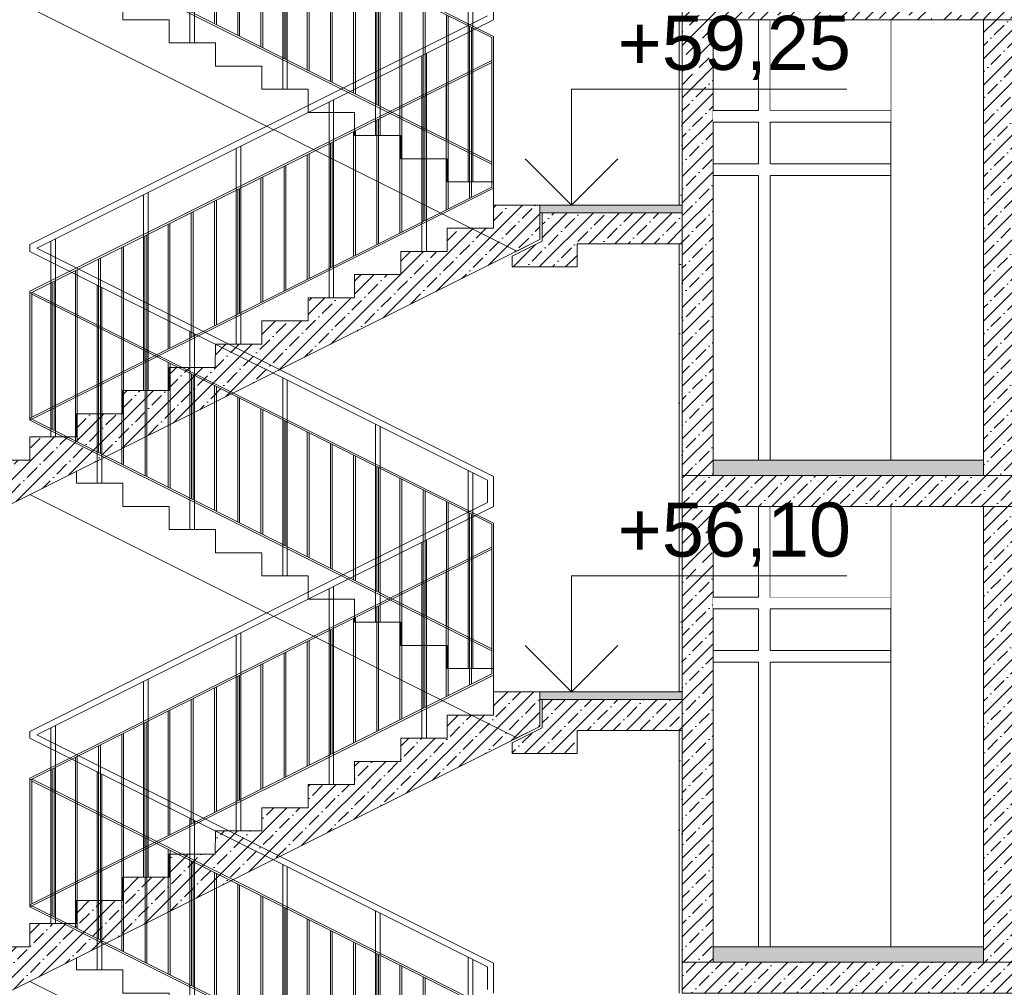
# Model space of a CAD drawing. Header units: millimetres. Extents: x -7244646 to -5701154, y 5723682 to 6071635.
# Tile 255 of 256: x -6390149 to -6383777, y 5793997 to 5800259. Entities that reach past the tile are written whole.
import ezdxf

# ---------------------------------------------------------------- set-up
doc = ezdxf.new("R2010")
doc.units = ezdxf.units.MM
doc.header["$MEASUREMENT"] = 0
doc.set_wipeout_variables(frame=1)
doc.linetypes.add('Wipeout_Contour', pattern=[1000, 0, -1000])
for name, color, linetype, lineweight in [('0_Ном._пера__1', 7, 'Continuous', 0), ('0_Ном._пера__120', 7, 'Continuous', 0), ('0_Ном._пера__18', 9, 'Continuous', 5), ('0_Ном._пера__21', 7, 'Continuous', 5), ('АР-вертикальная связь - Лестница.АР_Ном._пера__1', 7, 'Continuous', 0), ('АР-Чертеж-Размеры.АР_Ном._пера__1', 7, 'Continuous', 0)]:
    doc.layers.add(name, color=color, linetype=linetype, lineweight=lineweight)
doc.layers.add('АР-Чертеж-Размеры.АР', color=7, linetype='Continuous')
doc.styles.add('РЎР“Р•РќР•Р\xa0Р\x98Р\xa0_РЎРўР\x98Р›Р¬_2', font='arial.ttf')
doc.dimstyles.new('СГЕНЕРИР_СТИЛЬ__1', dxfattribs={"dimtxt": 500, "dimasz": 237.5, "dimexe": 0.18, "dimexo": 43263.067461, "dimgap": 0, "dimtad": 1, "dimlfac": 0.001, "dimzin": 0, "dimdsep": 46, "dimtxsty": 'РЎР“Р•РќР•Р\xa0Р\x98Р\xa0_РЎРўР\x98Р›Р¬_2', "dimblk": 'ARROWHEAD_6', "dimblk1": 'ARROWHEAD_6', "dimblk2": 'ARROWHEAD_6', "dimcen": 0.09, "dimclrd": 7, "dimclre": 7, "dimclrt": 7, "dimadec": 0, "dimazin": 0, "dimtfac": 1, "dimtdec": 4, "dimtmove": 2, "dimatfit": 3, "dimfxl": 1, "dimtolj": 1, "dimtzin": 0, "dimarcsym": 0})
pattern_1 = [(45, (-7387333.12, 5739809.18), (-84.852814, 84.852814), []), (45, (-7387375.54, 5739851.61), (-84.852814, 84.852814), [90, -30, 0, -30])]
pattern_2 = [(45, (-7387333.12, 5740159.18), (-111.369318, 111.369318), [0, -105, 0, -157.5]), (110, (-7386983.12, 5740159.18), (148.001588, 53.868173), [0, -77, 0, -133])]

# ---------------------------------------------------------------- blocks, each defined once
blk = doc.blocks.new('*D52', base_point=(-7387333.1, 5739809.2))
at = {"layer": 'АР-Чертеж-Размеры.АР_Ном._пера__1', "color": 7, "linetype": 'Continuous', "lineweight": 0, "transparency": 16777216}
for p, q in [((-6411439.3, 5858499.2), (-6411439.3, 5858686.7)), ((-6411314.3, 5858374.2), (-6411564.3, 5858624.2)), ((-6388218.7, 5858499.2), (-6411673.7, 5858499.2)), ((-6411439.3, 5738589.2), (-6411439.3, 5858499.2)), ((-6411564.3, 5738714.2), (-6411314.3, 5738464.2)), ((-6411204.9, 5738589.2), (-6411673.7, 5738589.2)), ((-6411439.3, 5738401.7), (-6411439.3, 5738589.2))]:
    blk.add_line(p, q, dxfattribs=at)
at = {"layer": 'АР-Чертеж-Размеры.АР_Ном._пера__1', "color": 7, "lineweight": 0, "transparency": 16777216, "insert": (-6411889.3, 5853972.3), "char_height": 500, "attachment_point": 7, "rotation": 90, "style": 'РЎР“Р•РќР•Р\xa0Р\x98Р\xa0_РЎРўР\x98Р›Р¬_2'}
blk.add_mtext('\\A1;{\\pql;\\fArial|b0|i0|c204|p0;\\W1.000000;119,91}', dxfattribs=at)
blk = doc.blocks.new('ARROWHEAD_6')
at = {"color": 0, "linetype": 'Continuous', "lineweight": 0}
for p, q in [((-0.5, -0.5), (0.5, 0.5)), ((0, 0), (-1, 0))]:
    blk.add_line(p, q, dxfattribs=at)
blk = doc.blocks.new('Линейный Размер_48_3', base_point=(-6386578.7, 5745359.2))
at = {"layer": 'АР-Чертеж-Размеры.АР_Ном._пера__1', "color": 7, "linetype": 'Continuous', "lineweight": 0}
for p, q in [((-6386578.7, 5799059.2), (-6386578.7, 5799809.2)), ((-6386578.7, 5799809.2), (-6384797.2, 5799809.2)), ((-6386578.7, 5799059.2), (-6386878.7, 5799359.2)), ((-6386278.7, 5799359.2), (-6386578.7, 5799059.2)), ((-6386578.7, 5799059.2), (-6386803.7, 5799059.2)), ((-6386578.7, 5799059.2), (-6386353.7, 5799059.2)), ((-6386578.7, 5795909.2), (-6386578.7, 5796659.2)), ((-6386578.7, 5796659.2), (-6384797.2, 5796659.2)), ((-6386578.7, 5795909.2), (-6386878.7, 5796209.2)), ((-6386278.7, 5796209.2), (-6386578.7, 5795909.2)), ((-6386578.7, 5795909.2), (-6386803.7, 5795909.2)), ((-6386578.7, 5795909.2), (-6386353.7, 5795909.2))]:
    blk.add_line(p, q, dxfattribs=at)
at = {"layer": 'АР-Чертеж-Размеры.АР_Ном._пера__1', "color": 7, "lineweight": 0, "char_height": 350, "attachment_point": 7, "style": 'РЎР“Р•РќР•Р\xa0Р\x98Р\xa0_РЎРўР\x98Р›Р¬_2'}
for s, insert in [('\\A1;{\\pql;\\fArial|b0|i0|c204|p0;\\W1.000000;+59,25}', (-6386278.7, 5799869.2)), ('\\A1;{\\pql;\\fArial|b0|i0|c204|p0;\\W1.000000;+56,10}', (-6386278.7, 5796719.2))]:
    blk.add_mtext(s, dxfattribs=dict(at, insert=insert))

msp = doc.modelspace()

# ---------------------------------------------------------------- hatches: boundary and pattern name
at = {"layer": '0_Ном._пера__1', "linetype": 'Continuous', "lineweight": 0}
h = msp.add_hatch(dxfattribs=at)
h.set_pattern_fill('ШТУКАТУРКА__ГИПС_01_0003', style=0, pattern_type=2)
h.set_pattern_definition(pattern_2)
h.paths.add_polyline_path([(-6385882.134, 5800259.18), (-6385882.134, 5799059.18), (-6385862.134, 5799059.18), (-6385862.134, 5800259.18)])
h = msp.add_hatch(dxfattribs=at)
h.set_pattern_fill('ЖЕЛЕЗОБЕТОН__PROJECT__0003', style=0, pattern_type=2)
h.set_pattern_definition(pattern_1)
h.paths.add_polyline_path([(-6383662.356, 5800259.18), (-6383912.356, 5800259.18), (-6383912.356, 5797309.18), (-6383662.356, 5797309.18)])
h = msp.add_hatch(dxfattribs=at)
h.set_pattern_fill('ШТУКАТУРКА__ГИПС_01_0003', style=0, pattern_type=2)
h.set_pattern_definition(pattern_2)
h.paths.add_polyline_path([(-6385882.134, 5798809.18), (-6385882.134, 5797324.179), (-6385862.134, 5797324.179), (-6385862.134, 5798809.18)])
h = msp.add_hatch(dxfattribs=at)
h.set_pattern_fill('ШТУКАТУРКА__ГИПС_01_0003', style=0, pattern_type=2)
h.set_pattern_definition(pattern_2)
h.paths.add_polyline_path([(-6385882.134, 5797109.18), (-6385882.134, 5795909.18), (-6385862.134, 5795909.18), (-6385862.134, 5797109.18)])
h = msp.add_hatch(dxfattribs=at)
h.set_pattern_fill('ЖЕЛЕЗОБЕТОН__PROJECT__0003', style=0, pattern_type=2)
h.set_pattern_definition(pattern_1)
h.paths.add_polyline_path([(-6383662.356, 5797109.18), (-6383912.356, 5797109.18), (-6383912.356, 5794159.18), (-6383662.356, 5794159.18)])
h = msp.add_hatch(dxfattribs=at)
h.set_pattern_fill('ШТУКАТУРКА__ГИПС_01_0003', style=0, pattern_type=2)
h.set_pattern_definition(pattern_2)
h.paths.add_polyline_path([(-6385882.134, 5795659.18), (-6385882.134, 5794174.179), (-6385862.134, 5794174.179), (-6385862.134, 5795659.18)])
h = msp.add_hatch(dxfattribs=at)
h.set_pattern_fill('ЖЕЛЕЗОБЕТОН__PROJECT__0003', style=0, pattern_type=2)
h.set_pattern_definition(pattern_1)
h.paths.add_polyline_path([(-6385862.134, 5794159.18), (-6385862.134, 5793959.18), (-6378784.171, 5793959.18), (-6378784.171, 5794159.18)])
at = {"layer": '0_Ном._пера__18', "linetype": 'Continuous', "lineweight": 5}
for points in [[(-6386782.137, 5799009.18), (-6385862.134, 5799009.18), (-6385862.134, 5799059.18), (-6386782.137, 5799059.18)], [(-6385662.134, 5797309.18), (-6383912.356, 5797309.18), (-6383912.356, 5797409.18), (-6385662.134, 5797409.18)], [(-6386782.137, 5795859.18), (-6385862.134, 5795859.18), (-6385862.134, 5795909.18), (-6386782.137, 5795909.18)], [(-6385662.134, 5794159.18), (-6383912.356, 5794159.18), (-6383912.356, 5794259.18), (-6385662.134, 5794259.18)]]:
    msp.add_hatch(color=9, dxfattribs=at).paths.add_polyline_path(points)
at = {"layer": 'АР-вертикальная связь - Лестница.АР_Ном._пера__1', "linetype": 'Continuous', "lineweight": 0}
h = msp.add_hatch(dxfattribs=at)
h.set_pattern_fill('ЖЕЛЕЗОБЕТОН__PROJECT__0003', style=0, pattern_type=2)
h.set_pattern_definition(pattern_1)
h.paths.add_polyline_path([(-6390382.137, 5797409.18), (-6390382.137, 5797202.343), (-6390215.366, 5797118.958), (-6390088.539, 5797182.372), (-6386782.137, 5798835.573), (-6386782.137, 5799059.18), (-6386807.137, 5799059.18), (-6387082.137, 5799059.18), (-6387082.137, 5798909.18), (-6387382.137, 5798909.18), (-6387382.137, 5798759.18), (-6387682.137, 5798759.18), (-6387682.137, 5798609.18), (-6387982.137, 5798609.18), (-6387982.137, 5798459.18), (-6388282.137, 5798459.18), (-6388282.137, 5798309.18), (-6388582.137, 5798309.18), (-6388582.137, 5798159.18), (-6388882.137, 5798159.18), (-6388882.858, 5798009.18), (-6389182.137, 5798009.18), (-6389182.137, 5797859.18), (-6389482.137, 5797859.18), (-6389482.137, 5797709.18), (-6389782.137, 5797709.18), (-6389782.137, 5797559.18), (-6390082.137, 5797559.18), (-6390082.137, 5797409.18)])
h = msp.add_hatch(dxfattribs=at)
h.set_pattern_fill('ЖЕЛЕЗОБЕТОН__PROJECT__0003', style=0, pattern_type=2)
h.set_pattern_definition(pattern_1)
h.paths.add_polyline_path([(-6386767.137, 5798826.302), (-6386962.137, 5798728.802), (-6386962.137, 5798659.18), (-6386542.137, 5798659.18), (-6386542.137, 5798809.18), (-6385862.134, 5798809.18), (-6385862.134, 5798849.179), (-6385862.134, 5799009.18), (-6386767.137, 5799009.18)])
h = msp.add_hatch(dxfattribs=at)
h.set_pattern_fill('ЖЕЛЕЗОБЕТОН__PROJECT__0003', style=0, pattern_type=2)
h.set_pattern_definition(pattern_1)
h.paths.add_polyline_path([(-6390382.137, 5794259.18), (-6390382.137, 5794052.343), (-6390215.366, 5793968.958), (-6390088.539, 5794032.372), (-6386782.137, 5795685.573), (-6386782.137, 5795909.18), (-6386807.137, 5795909.18), (-6387082.137, 5795909.18), (-6387082.137, 5795759.18), (-6387382.137, 5795759.18), (-6387382.137, 5795609.18), (-6387682.137, 5795609.18), (-6387682.137, 5795459.18), (-6387982.137, 5795459.18), (-6387982.137, 5795309.18), (-6388282.137, 5795309.18), (-6388282.137, 5795159.18), (-6388582.137, 5795159.18), (-6388582.137, 5795009.18), (-6388882.137, 5795009.18), (-6388882.858, 5794859.18), (-6389182.137, 5794859.18), (-6389182.137, 5794709.18), (-6389482.137, 5794709.18), (-6389482.137, 5794559.18), (-6389782.137, 5794559.18), (-6389782.137, 5794409.18), (-6390082.137, 5794409.18), (-6390082.137, 5794259.18)])
h = msp.add_hatch(dxfattribs=at)
h.set_pattern_fill('ЖЕЛЕЗОБЕТОН__PROJECT__0003', style=0, pattern_type=2)
h.set_pattern_definition(pattern_1)
h.paths.add_polyline_path([(-6386767.137, 5795676.302), (-6386962.137, 5795578.802), (-6386962.137, 5795509.18), (-6386542.137, 5795509.18), (-6386542.137, 5795659.18), (-6385862.134, 5795659.18), (-6385862.134, 5795699.179), (-6385862.134, 5795859.18), (-6386767.137, 5795859.18)])

# ---------------------------------------------------------------- linework, layer by layer
at = {"layer": '0_Ном._пера__1', "color": 7, "linetype": 'Continuous', "lineweight": 0}
for p, q in [((-6385882.134, 5800259.18), (-6385882.137, 5799059.18)), ((-6385862.134, 5800259.18), (-6385882.134, 5800259.18)), ((-6385662.134, 5800259.18), (-6385862.134, 5800259.18)), ((-6384512.353, 5797409.18), (-6384512.353, 5800259.18)), ((-6383912.356, 5800259.18), (-6383912.356, 5797424.179)), ((-6385291.529, 5799326.679), (-6384512.353, 5799326.679)), ((-6385291.529, 5799251.679), (-6384512.353, 5799251.679)), ((-6385882.137, 5798809.18), (-6385882.133, 5797109.18)), ((-6385882.134, 5797109.18), (-6385882.137, 5795909.18)), ((-6385862.134, 5797109.18), (-6385882.134, 5797109.18)), ((-6385662.134, 5797109.18), (-6385862.134, 5797109.18)), ((-6384512.353, 5794259.18), (-6384512.353, 5797109.18)), ((-6383912.356, 5797109.18), (-6383912.356, 5794274.18)), ((-6385291.529, 5796176.679), (-6384512.353, 5796176.679)), ((-6385291.529, 5796101.679), (-6384512.353, 5796101.679)), ((-6385882.137, 5795659.18), (-6385882.133, 5793959.18))]:
    msp.add_line(p, q, dxfattribs=at)
at = {"layer": '0_Ном._пера__1', "color": 7, "linetype": 'Continuous', "lineweight": 0, "flags": 128}
for points in [[(-6386782.137, 5799009.18), (-6385862.134, 5799009.18), (-6385862.134, 5799059.18), (-6386782.137, 5799059.18)], [(-6385662.134, 5797309.18), (-6383912.356, 5797309.18), (-6383912.356, 5797409.18), (-6385662.134, 5797409.18)], [(-6386782.137, 5795859.18), (-6385862.134, 5795859.18), (-6385862.134, 5795909.18), (-6386782.137, 5795909.18)], [(-6385662.134, 5794159.18), (-6383912.356, 5794159.18), (-6383912.356, 5794259.18), (-6385662.134, 5794259.18)]]:
    msp.add_lwpolyline(points, close=True, dxfattribs=at)
at = {"layer": '0_Ном._пера__120', "color": 7, "linetype": 'Continuous', "lineweight": 0}
for p, q in [((-6387093.986, 5800143.763), (-6390070.287, 5801631.914)), ((-6387082.137, 5800151.255), (-6390068.645, 5801644.509)), ((-6387093.986, 5799337.18), (-6390082.137, 5800831.255)), ((-6387093.986, 5799323.763), (-6390082.137, 5800817.838)), ((-6387082.137, 5800453.616), (-6387082.137, 5800258.819)), ((-6390082.137, 5798803.54), (-6387122.137, 5800283.54)), ((-6390037.34, 5798781.217), (-6387082.137, 5800258.819)), ((-6390082.137, 5798501.18), (-6387093.986, 5799995.255)), ((-6390082.137, 5798487.763), (-6387093.986, 5799981.838)), ((-6390082.137, 5797681.18), (-6387093.986, 5799175.255)), ((-6390082.137, 5797667.763), (-6387082.137, 5799167.763)), ((-6390082.137, 5798803.54), (-6390082.137, 5798758.894)), ((-6387122.137, 5797278.894), (-6390082.137, 5798758.894)), ((-6387082.137, 5797303.616), (-6390037.34, 5798781.217)), ((-6387082.137, 5797001.255), (-6390068.645, 5798494.509)), ((-6387093.986, 5796993.763), (-6390070.287, 5798481.914)), ((-6387093.986, 5796187.18), (-6390082.137, 5797681.255)), ((-6387093.986, 5796173.763), (-6390082.137, 5797667.838)), ((-6387122.137, 5797278.894), (-6387122.137, 5797133.54)), ((-6387082.137, 5797303.616), (-6387082.137, 5797108.819)), ((-6390082.137, 5795653.54), (-6387122.137, 5797133.54)), ((-6390037.34, 5795631.217), (-6387082.137, 5797108.819)), ((-6390082.137, 5795351.18), (-6387093.986, 5796845.255)), ((-6390082.137, 5795337.763), (-6387093.986, 5796831.838)), ((-6390082.137, 5794531.18), (-6387093.986, 5796025.255)), ((-6390082.137, 5794517.763), (-6387082.137, 5796017.763)), ((-6390082.137, 5795653.54), (-6390082.137, 5795608.894)), ((-6387082.137, 5794153.616), (-6390037.34, 5795631.217)), ((-6387122.137, 5794128.894), (-6390082.137, 5795608.894)), ((-6387093.986, 5793843.763), (-6390070.287, 5795331.914)), ((-6387082.137, 5793851.255), (-6390068.645, 5795344.509)), ((-6387093.986, 5793037.18), (-6390082.137, 5794531.255)), ((-6387093.986, 5793023.763), (-6390082.137, 5794517.839)), ((-6387082.137, 5794153.616), (-6387082.137, 5793958.819)), ((-6387122.137, 5794128.894), (-6387122.137, 5793983.54))]:
    msp.add_line(p, q, dxfattribs=at)
for points in [[(-6389046.986, 5801391.319), (-6389046.986, 5800109.18)], [(-6389016.986, 5801376.319), (-6389016.986, 5800109.18)], [(-6388887.836, 5800234.104), (-6388887.836, 5801040.688)], [(-6388875.986, 5800228.18), (-6388875.986, 5801034.763)], [(-6388446.988, 5801091.32), (-6388446.988, 5799809.18)], [(-6388416.988, 5801076.32), (-6388416.988, 5799809.18)], [(-6388737.836, 5800159.104), (-6388737.836, 5800965.688)], [(-6388725.986, 5800153.18), (-6388725.986, 5800959.763)], [(-6388587.836, 5800084.104), (-6388587.836, 5800890.688)], [(-6388575.986, 5800078.18), (-6388575.986, 5800884.763)], [(-6388437.986, 5800009.18), (-6388437.986, 5800815.76)], [(-6388426.137, 5800003.255), (-6388426.137, 5800809.838)], [(-6387846.984, 5800791.318), (-6387846.984, 5799509.18)], [(-6388287.836, 5799934.104), (-6388287.836, 5800740.688)], [(-6388275.986, 5799928.18), (-6388275.986, 5800734.763)], [(-6387816.984, 5800776.318), (-6387816.984, 5799509.18)], [(-6388137.836, 5799859.104), (-6388137.836, 5800665.688)], [(-6388125.986, 5799853.18), (-6388125.986, 5800659.763)], [(-6387987.836, 5799784.104), (-6387987.836, 5800590.688)], [(-6387975.986, 5799778.18), (-6387975.986, 5800584.763)], [(-6390082.137, 5800335.573), (-6386932.137, 5798760.573), (-6386782.137, 5798835.573), (-6386782.137, 5799059.18), (-6387082.137, 5799059.18), (-6387082.137, 5799209.18), (-6387382.137, 5799209.18), (-6387382.137, 5799359.18), (-6387682.137, 5799359.18), (-6387682.137, 5799509.18), (-6387982.137, 5799509.18), (-6387982.137, 5799659.18), (-6388282.137, 5799659.18), (-6388282.137, 5799809.18), (-6388582.137, 5799809.18), (-6388582.137, 5799959.18), (-6388882.137, 5799959.18), (-6388882.137, 5800109.18), (-6389182.137, 5800109.18), (-6389182.137, 5800259.18), (-6389482.137, 5800259.18), (-6389482.137, 5800409.18), (-6389782.137, 5800409.18), (-6389782.137, 5800485.573)], [(-6387837.986, 5799709.18), (-6387837.986, 5800515.76)], [(-6387826.137, 5799703.255), (-6387826.137, 5800509.838)], [(-6387246.986, 5800491.319), (-6387246.986, 5799209.18)], [(-6387216.986, 5800476.319), (-6387216.986, 5799209.18)], [(-6387687.836, 5799634.104), (-6387687.836, 5800440.688)], [(-6387675.986, 5799628.18), (-6387675.986, 5800434.763)], [(-6387537.836, 5799559.104), (-6387537.836, 5800365.688)], [(-6387525.986, 5799553.18), (-6387525.986, 5800359.763)], [(-6387387.836, 5799484.104), (-6387387.836, 5800290.688)], [(-6387375.986, 5799478.18), (-6387375.986, 5800284.763)], [(-6387237.986, 5799409.18), (-6387237.986, 5800215.76)], [(-6387226.137, 5799403.255), (-6387226.137, 5800209.838)], [(-6387093.986, 5799323.688), (-6387093.986, 5800143.763)], [(-6387082.137, 5799317.763), (-6387082.137, 5800151.255)], [(-6387547.137, 5800026.319), (-6387547.137, 5798759.18)], [(-6387517.137, 5800041.319), (-6387517.137, 5798759.18)], [(-6387093.986, 5799175.255), (-6387093.986, 5799984.838)], [(-6387082.137, 5799167.763), (-6387082.137, 5799990.763)], [(-6387237.986, 5799103.255), (-6387237.986, 5799909.838)], [(-6387226.137, 5799109.177), (-6387226.137, 5799915.763)], [(-6387387.986, 5799028.255), (-6387387.986, 5799834.838)], [(-6387376.137, 5799034.18), (-6387376.137, 5799840.763)], [(-6387537.986, 5798953.255), (-6387537.986, 5799759.838)], [(-6387526.137, 5798959.18), (-6387526.137, 5799765.76)], [(-6388147.137, 5799726.319), (-6388147.137, 5798459.18)], [(-6388117.137, 5799741.319), (-6388117.137, 5798459.18)], [(-6387688.137, 5798878.18), (-6387688.137, 5799684.763)], [(-6387676.287, 5798884.104), (-6387676.287, 5799690.688)], [(-6387838.137, 5798803.18), (-6387838.137, 5799609.763)], [(-6387826.287, 5798809.104), (-6387826.287, 5799615.688)], [(-6387988.137, 5798728.18), (-6387988.137, 5799534.763)], [(-6387976.287, 5798734.104), (-6387976.287, 5799540.688)], [(-6388717.135, 5799441.32), (-6388717.135, 5798159.18)], [(-6388137.986, 5798653.255), (-6388137.986, 5799459.838)], [(-6388126.137, 5798659.18), (-6388126.137, 5799465.76)], [(-6388747.135, 5799426.32), (-6388747.135, 5798159.18)], [(-6388288.137, 5798578.18), (-6388288.137, 5799384.763)], [(-6388276.287, 5798584.104), (-6388276.287, 5799390.688)], [(-6388426.287, 5798509.104), (-6388426.287, 5799315.688)], [(-6388438.137, 5798503.18), (-6388438.137, 5799309.763)], [(-6388588.137, 5798428.18), (-6388588.137, 5799234.763)], [(-6388576.287, 5798434.104), (-6388576.287, 5799240.688)], [(-6389347.139, 5799126.318), (-6389347.139, 5797859.18)], [(-6389317.139, 5799141.318), (-6389317.139, 5797859.18)], [(-6388737.986, 5798353.255), (-6388737.986, 5799159.838)], [(-6388726.137, 5798359.18), (-6388726.137, 5799165.76)], [(-6390382.137, 5797409.18), (-6390082.137, 5797409.18), (-6390082.137, 5797559.18), (-6389782.137, 5797559.18), (-6389782.137, 5797709.18), (-6389482.137, 5797709.18), (-6389482.137, 5797859.18), (-6389182.137, 5797859.18), (-6389182.137, 5798009.18), (-6388882.858, 5798009.18), (-6388882.137, 5798159.18), (-6388582.137, 5798159.18), (-6388582.137, 5798309.18), (-6388282.137, 5798309.18), (-6388282.137, 5798459.18), (-6387982.137, 5798459.18), (-6387982.137, 5798609.18), (-6387682.137, 5798609.18), (-6387682.137, 5798759.18), (-6387382.137, 5798759.18), (-6387382.137, 5798909.18), (-6387082.137, 5798909.18), (-6387082.137, 5799059.18), (-6386782.137, 5799059.18), (-6386782.137, 5798835.573), (-6390215.366, 5797118.958)], [(-6388888.137, 5798278.18), (-6388888.137, 5799084.763)], [(-6388876.287, 5798284.104), (-6388876.287, 5799090.688)], [(-6389038.137, 5798203.18), (-6389038.137, 5799009.763)], [(-6389026.287, 5798209.104), (-6389026.287, 5799015.688)], [(-6389188.137, 5798128.18), (-6389188.137, 5798934.763)], [(-6389176.287, 5798134.104), (-6389176.287, 5798940.688)], [(-6389947.137, 5798826.319), (-6389947.137, 5797559.18)], [(-6389917.137, 5798841.319), (-6389917.137, 5797559.18)], [(-6389337.986, 5798053.255), (-6389337.986, 5798859.838)], [(-6389326.137, 5798059.18), (-6389326.137, 5798865.76)], [(-6389488.137, 5797978.18), (-6389488.137, 5798784.763)], [(-6389476.287, 5797984.104), (-6389476.287, 5798790.688)], [(-6389638.137, 5797903.18), (-6389638.137, 5798709.763)], [(-6389626.287, 5797909.104), (-6389626.287, 5798715.688)], [(-6389788.137, 5797828.18), (-6389788.137, 5798634.763)], [(-6389776.287, 5797834.104), (-6389776.287, 5798640.688)], [(-6389937.986, 5797753.255), (-6389937.986, 5798559.838)], [(-6389926.137, 5797759.18), (-6389926.137, 5798565.76)], [(-6390082.137, 5797667.763), (-6390082.137, 5798501.18)], [(-6390070.287, 5797687.104), (-6390070.287, 5798493.688)], [(-6389646.986, 5798541.319), (-6389646.986, 5797259.18)], [(-6389616.986, 5798526.319), (-6389616.986, 5797259.18)], [(-6389937.986, 5797609.177), (-6389937.986, 5798415.763)], [(-6389926.137, 5797603.255), (-6389926.137, 5798409.838)], [(-6389787.986, 5797534.18), (-6389787.986, 5798340.763)], [(-6389776.137, 5797528.255), (-6389776.137, 5798334.838)], [(-6389637.986, 5797459.18), (-6389637.986, 5798265.76)], [(-6389626.137, 5797453.255), (-6389626.137, 5798259.838)], [(-6389046.986, 5798241.319), (-6389046.986, 5796959.18)], [(-6389487.836, 5797384.104), (-6389487.836, 5798190.688)], [(-6389475.986, 5797378.18), (-6389475.986, 5798184.763)], [(-6389016.986, 5798226.319), (-6389016.986, 5796959.18)], [(-6389337.836, 5797309.104), (-6389337.836, 5798115.688)], [(-6389325.986, 5797303.18), (-6389325.986, 5798109.763)], [(-6389187.836, 5797234.104), (-6389187.836, 5798040.688)], [(-6389175.986, 5797228.18), (-6389175.986, 5798034.763)], [(-6389037.986, 5797159.18), (-6389037.986, 5797965.76)], [(-6389026.137, 5797153.255), (-6389026.137, 5797959.838)], [(-6388446.988, 5797941.32), (-6388446.988, 5796659.18)], [(-6388416.988, 5797926.32), (-6388416.988, 5796659.18)], [(-6388887.836, 5797084.104), (-6388887.836, 5797890.688)], [(-6388875.986, 5797078.18), (-6388875.986, 5797884.763)], [(-6388737.836, 5797009.104), (-6388737.836, 5797815.688)], [(-6388725.986, 5797003.18), (-6388725.986, 5797809.763)], [(-6388587.836, 5796934.104), (-6388587.836, 5797740.688)], [(-6388575.986, 5796928.18), (-6388575.986, 5797734.763)], [(-6388437.986, 5796859.18), (-6388437.986, 5797665.76)], [(-6388426.137, 5796853.255), (-6388426.137, 5797659.838)], [(-6387846.984, 5797641.318), (-6387846.984, 5796359.18)], [(-6387816.984, 5797626.318), (-6387816.984, 5796359.18)], [(-6388287.836, 5796784.104), (-6388287.836, 5797590.688)], [(-6388275.986, 5796778.18), (-6388275.986, 5797584.763)], [(-6388137.836, 5796709.104), (-6388137.836, 5797515.688)], [(-6388125.986, 5796703.18), (-6388125.986, 5797509.763)], [(-6387987.836, 5796634.104), (-6387987.836, 5797440.688)], [(-6387975.986, 5796628.18), (-6387975.986, 5797434.763)], [(-6387837.986, 5796559.18), (-6387837.986, 5797365.76)], [(-6387826.137, 5796553.255), (-6387826.137, 5797359.838)], [(-6387246.986, 5797341.319), (-6387246.986, 5796059.18)], [(-6390082.137, 5797185.573), (-6386932.137, 5795610.573), (-6386782.137, 5795685.573), (-6386782.137, 5795909.18), (-6387082.137, 5795909.18), (-6387082.137, 5796059.18), (-6387382.137, 5796059.18), (-6387382.137, 5796209.18), (-6387682.137, 5796209.18), (-6387682.137, 5796359.18), (-6387982.137, 5796359.18), (-6387982.137, 5796509.18), (-6388282.137, 5796509.18), (-6388282.137, 5796659.18), (-6388582.137, 5796659.18), (-6388582.137, 5796809.18), (-6388882.137, 5796809.18), (-6388882.137, 5796959.18), (-6389182.137, 5796959.18), (-6389182.137, 5797109.18), (-6389482.137, 5797109.18), (-6389482.137, 5797259.18), (-6389782.137, 5797259.18), (-6389782.137, 5797335.573)], [(-6387687.836, 5796484.104), (-6387687.836, 5797290.688)], [(-6387675.986, 5796478.18), (-6387675.986, 5797284.763)], [(-6387216.986, 5797326.319), (-6387216.986, 5796059.18)], [(-6387537.836, 5796409.104), (-6387537.836, 5797215.688)], [(-6387525.986, 5796403.18), (-6387525.986, 5797209.763)], [(-6387387.836, 5796334.104), (-6387387.836, 5797140.688)], [(-6387375.986, 5796328.18), (-6387375.986, 5797134.763)], [(-6387237.986, 5796259.18), (-6387237.986, 5797065.76)], [(-6387226.137, 5796253.255), (-6387226.137, 5797059.838)], [(-6387093.986, 5796173.688), (-6387093.986, 5796993.763)], [(-6387082.137, 5796167.763), (-6387082.137, 5797001.255)], [(-6387517.137, 5796891.319), (-6387517.137, 5795609.18)], [(-6387547.137, 5796876.319), (-6387547.137, 5795609.18)], [(-6387093.986, 5796025.255), (-6387093.986, 5796834.838)], [(-6387082.137, 5796017.763), (-6387082.137, 5796840.763)], [(-6387226.137, 5795959.177), (-6387226.137, 5796765.763)], [(-6387237.986, 5795953.255), (-6387237.986, 5796759.838)], [(-6387387.986, 5795878.255), (-6387387.986, 5796684.838)], [(-6387376.137, 5795884.18), (-6387376.137, 5796690.763)], [(-6388147.137, 5796576.319), (-6388147.137, 5795309.18)], [(-6388117.137, 5796591.319), (-6388117.137, 5795309.18)], [(-6387537.986, 5795803.255), (-6387537.986, 5796609.838)], [(-6387526.137, 5795809.18), (-6387526.137, 5796615.76)], [(-6387688.137, 5795728.18), (-6387688.137, 5796534.763)], [(-6387676.287, 5795734.104), (-6387676.287, 5796540.688)], [(-6387838.137, 5795653.18), (-6387838.137, 5796459.763)], [(-6387826.287, 5795659.104), (-6387826.287, 5796465.688)], [(-6387988.137, 5795578.18), (-6387988.137, 5796384.763)], [(-6387976.287, 5795584.104), (-6387976.287, 5796390.688)], [(-6388747.135, 5796276.32), (-6388747.135, 5795009.18)], [(-6388717.135, 5796291.32), (-6388717.135, 5795009.18)], [(-6388137.986, 5795503.255), (-6388137.986, 5796309.838)], [(-6388126.137, 5795509.18), (-6388126.137, 5796315.76)], [(-6388288.137, 5795428.18), (-6388288.137, 5796234.763)], [(-6388276.287, 5795434.104), (-6388276.287, 5796240.688)], [(-6388438.137, 5795353.18), (-6388438.137, 5796159.763)], [(-6388426.287, 5795359.104), (-6388426.287, 5796165.688)], [(-6388588.137, 5795278.18), (-6388588.137, 5796084.763)], [(-6388576.287, 5795284.104), (-6388576.287, 5796090.688)], [(-6388737.986, 5795203.255), (-6388737.986, 5796009.838)], [(-6388726.137, 5795209.18), (-6388726.137, 5796015.76)], [(-6389347.139, 5795976.318), (-6389347.139, 5794709.18)], [(-6389317.139, 5795991.318), (-6389317.139, 5794709.18)], [(-6388876.287, 5795134.104), (-6388876.287, 5795940.688)], [(-6390382.137, 5794259.18), (-6390082.137, 5794259.18), (-6390082.137, 5794409.18), (-6389782.137, 5794409.18), (-6389782.137, 5794559.18), (-6389482.137, 5794559.18), (-6389482.137, 5794709.18), (-6389182.137, 5794709.18), (-6389182.137, 5794859.18), (-6388882.858, 5794859.18), (-6388882.137, 5795009.18), (-6388582.137, 5795009.18), (-6388582.137, 5795159.18), (-6388282.137, 5795159.18), (-6388282.137, 5795309.18), (-6387982.137, 5795309.18), (-6387982.137, 5795459.18), (-6387682.137, 5795459.18), (-6387682.137, 5795609.18), (-6387382.137, 5795609.18), (-6387382.137, 5795759.18), (-6387082.137, 5795759.18), (-6387082.137, 5795909.18), (-6386782.137, 5795909.18), (-6386782.137, 5795685.573), (-6390215.366, 5793968.958)], [(-6388888.137, 5795128.18), (-6388888.137, 5795934.763)], [(-6389038.137, 5795053.18), (-6389038.137, 5795859.763)], [(-6389026.287, 5795059.104), (-6389026.287, 5795865.688)], [(-6389188.137, 5794978.18), (-6389188.137, 5795784.763)], [(-6389176.287, 5794984.104), (-6389176.287, 5795790.688)], [(-6389917.137, 5795691.319), (-6389917.137, 5794409.18)], [(-6389337.986, 5794903.255), (-6389337.986, 5795709.838)], [(-6389326.137, 5794909.18), (-6389326.137, 5795715.76)], [(-6389947.137, 5795676.319), (-6389947.137, 5794409.18)], [(-6389488.137, 5794828.18), (-6389488.137, 5795634.763)], [(-6389476.287, 5794834.104), (-6389476.287, 5795640.688)], [(-6389638.137, 5794753.18), (-6389638.137, 5795559.763)], [(-6389626.287, 5794759.104), (-6389626.287, 5795565.688)], [(-6389776.287, 5794684.104), (-6389776.287, 5795490.688)], [(-6389788.137, 5794678.18), (-6389788.137, 5795484.763)], [(-6389937.986, 5794603.255), (-6389937.986, 5795409.838)], [(-6389926.137, 5794609.18), (-6389926.137, 5795415.76)], [(-6389646.986, 5795391.319), (-6389646.986, 5794109.18)], [(-6389616.986, 5795376.319), (-6389616.986, 5794109.18)], [(-6390082.137, 5794517.763), (-6390082.137, 5795351.18)], [(-6390070.287, 5794537.104), (-6390070.287, 5795343.688)], [(-6389937.986, 5794459.177), (-6389937.986, 5795265.763)], [(-6389926.137, 5794453.255), (-6389926.137, 5795259.839)], [(-6389787.986, 5794384.18), (-6389787.986, 5795190.763)], [(-6389776.137, 5794378.255), (-6389776.137, 5795184.839)], [(-6389637.986, 5794309.18), (-6389637.986, 5795115.761)], [(-6389626.137, 5794303.255), (-6389626.137, 5795109.839)], [(-6389046.986, 5795091.319), (-6389046.986, 5793809.18)], [(-6389016.986, 5795076.319), (-6389016.986, 5793809.18)], [(-6389487.836, 5794234.105), (-6389487.836, 5795040.688)], [(-6389475.986, 5794228.18), (-6389475.986, 5795034.763)], [(-6389337.836, 5794159.105), (-6389337.836, 5794965.688)], [(-6389325.986, 5794153.18), (-6389325.986, 5794959.763)], [(-6389187.836, 5794084.105), (-6389187.836, 5794890.688)], [(-6389175.986, 5794078.18), (-6389175.986, 5794884.763)], [(-6389037.986, 5794009.18), (-6389037.986, 5794815.761)], [(-6389026.137, 5794003.255), (-6389026.137, 5794809.839)], [(-6388446.988, 5794791.32), (-6388446.988, 5793509.18)], [(-6388887.836, 5793934.105), (-6388887.836, 5794740.688)], [(-6388875.986, 5793928.18), (-6388875.986, 5794734.763)], [(-6388416.988, 5794776.32), (-6388416.988, 5793509.18)], [(-6388737.836, 5793859.105), (-6388737.836, 5794665.688)], [(-6388725.986, 5793853.18), (-6388725.986, 5794659.763)], [(-6388587.836, 5793784.105), (-6388587.836, 5794590.688)], [(-6388575.986, 5793778.18), (-6388575.986, 5794584.763)], [(-6388437.986, 5793709.18), (-6388437.986, 5794515.761)], [(-6388426.137, 5793703.255), (-6388426.137, 5794509.839)], [(-6387846.984, 5794491.318), (-6387846.984, 5793209.18)], [(-6387816.984, 5794476.318), (-6387816.984, 5793209.18)], [(-6388287.836, 5793634.105), (-6388287.836, 5794440.688)], [(-6388275.986, 5793628.18), (-6388275.986, 5794434.763)], [(-6388137.836, 5793559.105), (-6388137.836, 5794365.688)], [(-6388125.986, 5793553.18), (-6388125.986, 5794359.763)], [(-6387987.836, 5793484.105), (-6387987.836, 5794290.688)], [(-6387975.986, 5793478.18), (-6387975.986, 5794284.763)], [(-6387837.986, 5793409.18), (-6387837.986, 5794215.761)], [(-6390082.137, 5794035.573), (-6386932.137, 5792460.573), (-6386782.137, 5792535.573), (-6386782.137, 5792759.18), (-6387082.137, 5792759.18), (-6387082.137, 5792909.18), (-6387382.137, 5792909.18), (-6387382.137, 5793059.18), (-6387682.137, 5793059.18), (-6387682.137, 5793209.18), (-6387982.137, 5793209.18), (-6387982.137, 5793359.18), (-6388282.137, 5793359.18), (-6388282.137, 5793509.18), (-6388582.137, 5793509.18), (-6388582.137, 5793659.18), (-6388882.137, 5793659.18), (-6388882.137, 5793809.18), (-6389182.137, 5793809.18), (-6389182.137, 5793959.18), (-6389482.137, 5793959.18), (-6389482.137, 5794109.18), (-6389782.137, 5794109.18), (-6389782.137, 5794185.573)], [(-6387826.137, 5793403.255), (-6387826.137, 5794209.839)], [(-6387246.986, 5794191.319), (-6387246.986, 5792909.18)], [(-6387216.986, 5794176.319), (-6387216.986, 5792909.18)], [(-6387687.836, 5793334.105), (-6387687.836, 5794140.688)], [(-6387675.986, 5793328.18), (-6387675.986, 5794134.763)], [(-6387537.836, 5793259.105), (-6387537.836, 5794065.688)], [(-6387525.986, 5793253.18), (-6387525.986, 5794059.763)]]:
    msp.add_lwpolyline(points, dxfattribs=at)
for points in [[(-6386962.137, 5798728.802), (-6386767.137, 5798826.302), (-6386767.137, 5799009.18), (-6385862.134, 5799009.18), (-6385862.134, 5798809.18), (-6386542.137, 5798809.18), (-6386542.137, 5798659.18), (-6386962.137, 5798659.18)], [(-6386962.137, 5795578.802), (-6386767.137, 5795676.302), (-6386767.137, 5795859.18), (-6385862.134, 5795859.18), (-6385862.134, 5795659.18), (-6386542.137, 5795659.18), (-6386542.137, 5795509.18), (-6386962.137, 5795509.18)]]:
    msp.add_lwpolyline(points, close=True, dxfattribs=at)
at = {"layer": '0_Ном._пера__21', "color": 7, "linetype": 'Continuous', "lineweight": 5, "flags": 128}
for points in [[(-6383662.356, 5800259.18), (-6383912.356, 5800259.18), (-6383912.356, 5797309.18), (-6383662.356, 5797309.18)], [(-6383662.356, 5797109.18), (-6383912.356, 5797109.18), (-6383912.356, 5794159.18), (-6383662.356, 5794159.18)], [(-6385862.134, 5794159.18), (-6385862.134, 5793959.18), (-6378784.171, 5793959.18), (-6378784.171, 5794159.18)]]:
    msp.add_lwpolyline(points, close=True, dxfattribs=at)

# ---------------------------------------------------------------- wipeouts: each hides what was drawn before it
at = {"color": 254, "linetype": 'Wipeout_Contour', "lineweight": 0, "ltscale": 34503736.12171407}
msp.add_wipeout([(-6385676.737, 5799326.679), (-6385676.737, 5799251.679), (-6385381.622, 5799251.679), (-6385381.622, 5799326.679)], dxfattribs=at)
at = {"color": 254, "linetype": 'Wipeout_Contour', "lineweight": 0, "ltscale": 34495266.29518919}
msp.add_wipeout([(-6385676.737, 5796176.679), (-6385676.737, 5796101.679), (-6385381.622, 5796101.679), (-6385381.622, 5796176.679)], dxfattribs=at)

# ---------------------------------------------------------------- next in the draw order: hatches: boundary and pattern name
at = {"layer": '0_Ном._пера__1', "linetype": 'Continuous', "lineweight": 0}
h = msp.add_hatch(dxfattribs=at)
h.set_pattern_fill('ЖЕЛЕЗОБЕТОН__PROJECT__0003', style=0, pattern_type=2)
h.set_pattern_definition(pattern_1)
h.paths.add_polyline_path([(-6385862.134, 5797309.18), (-6385662.134, 5797309.18), (-6385662.134, 5800259.18), (-6385862.134, 5800259.18)])
h = msp.add_hatch(dxfattribs=at)
h.set_pattern_fill('ЖЕЛЕЗОБЕТОН__PROJECT__0003', style=0, pattern_type=2)
h.set_pattern_definition(pattern_1)
h.paths.add_polyline_path([(-6385862.134, 5794159.18), (-6385662.134, 5794159.18), (-6385662.134, 5797109.18), (-6385862.134, 5797109.18)])

# ---------------------------------------------------------------- next in the draw order: linework, layer by layer
at = {"layer": '0_Ном._пера__1', "color": 7, "linetype": 'Continuous', "lineweight": 0}
for p, q in [((-6385662.134, 5800259.18), (-6385662.134, 5797424.179)), ((-6385662.134, 5799326.679), (-6385367.02, 5799326.679)), ((-6385662.134, 5799251.679), (-6385367.02, 5799251.679)), ((-6385367.02, 5797409.18), (-6385367.02, 5799251.679)), ((-6385662.134, 5797109.18), (-6385662.134, 5794274.18)), ((-6385662.134, 5796176.679), (-6385367.02, 5796176.679)), ((-6385662.134, 5796101.679), (-6385367.02, 5796101.679)), ((-6385367.02, 5794259.18), (-6385367.02, 5796101.679))]:
    msp.add_line(p, q, dxfattribs=at)
at = {"layer": '0_Ном._пера__21', "color": 7, "linetype": 'Continuous', "lineweight": 5, "flags": 128}
for points in [[(-6385862.134, 5797309.18), (-6385662.134, 5797309.18), (-6385662.134, 5800259.18), (-6385862.134, 5800259.18)], [(-6385862.134, 5794159.18), (-6385662.134, 5794159.18), (-6385662.134, 5797109.18), (-6385862.134, 5797109.18)]]:
    msp.add_lwpolyline(points, close=True, dxfattribs=at)

# ---------------------------------------------------------------- next in the draw order: dimensions: what is measured, and where the dimension line sits
at = {"layer": 'АР-Чертеж-Размеры.АР', "color": 7, "linetype": 'Continuous', "lineweight": 0}
dim = msp.add_linear_dim(base=(-6411439.299, 5858499.18), p1=(-6410669.971, 5738589.18), p2=(-6383892.346, 5858499.18), angle=90, dimstyle='СГЕНЕРИР_СТИЛЬ__1', dxfattribs=at)
dim.commit()
dim.dimension.update_dxf_attribs({"geometry": '*D52', "text_midpoint": (-6412139.299, 5855000.125), "dimtype": 160, "text_rotation": 90})

# ---------------------------------------------------------------- next in the draw order: wipeouts: each hides what was drawn before it
at = {"color": 254, "linetype": 'Wipeout_Contour', "lineweight": 0, "ltscale": 34504620.68399647}
msp.add_wipeout([(-6385662.134, 5799671.679), (-6385662.134, 5799596.679), (-6385367.019, 5799596.679), (-6385367.019, 5799671.679)], dxfattribs=at)
at = {"color": 254, "linetype": 'Wipeout_Contour', "lineweight": 0, "ltscale": 34500941.30772672}
msp.add_wipeout([(-6385291.529, 5799596.679), (-6385293.516, 5799596.679), (-6385293.516, 5797424.18), (-6385291.529, 5797424.18)], dxfattribs=at)
at = {"color": 254, "linetype": 'Wipeout_Contour', "lineweight": 0, "ltscale": 34496150.57060149}
msp.add_wipeout([(-6385662.134, 5796521.679), (-6385662.134, 5796446.679), (-6385367.019, 5796446.679), (-6385367.019, 5796521.679)], dxfattribs=at)
at = {"color": 254, "linetype": 'Wipeout_Contour', "lineweight": 0, "ltscale": 34492471.9328943}
msp.add_wipeout([(-6385291.529, 5796446.679), (-6385293.516, 5796446.679), (-6385293.516, 5794274.18), (-6385291.529, 5794274.18)], dxfattribs=at)

# ---------------------------------------------------------------- next in the draw order: linework, layer by layer
at = {"layer": '0_Ном._пера__1', "color": 7, "linetype": 'Continuous', "lineweight": 0}
for p, q in [((-6385367.02, 5799671.679), (-6385367.02, 5800259.18)), ((-6385662.134, 5799671.679), (-6385367.019, 5799671.679)), ((-6385662.134, 5799596.679), (-6385367.019, 5799596.679)), ((-6385367.02, 5799326.679), (-6385367.02, 5799596.679)), ((-6385291.529, 5799251.679), (-6385291.529, 5797409.18)), ((-6385367.02, 5796521.679), (-6385367.02, 5797109.18)), ((-6385662.134, 5796521.679), (-6385367.019, 5796521.679)), ((-6385662.134, 5796446.679), (-6385367.019, 5796446.679)), ((-6385367.02, 5796176.679), (-6385367.02, 5796446.679)), ((-6385291.529, 5796101.679), (-6385291.529, 5794259.18))]:
    msp.add_line(p, q, dxfattribs=at)

# ---------------------------------------------------------------- next in the draw order: wipeouts: each hides what was drawn before it
at = {"color": 254, "linetype": 'Wipeout_Contour', "lineweight": 0, "ltscale": 34502809.66389284}
msp.add_wipeout([(-6385293.516, 5799596.679), (-6384512.353, 5799596.679), (-6384512.353, 5799671.679), (-6385293.516, 5799671.679)], dxfattribs=at)
at = {"color": 254, "linetype": 'Wipeout_Contour', "lineweight": 0, "ltscale": 34494339.10579222}
msp.add_wipeout([(-6385293.516, 5796446.679), (-6384512.353, 5796446.679), (-6384512.353, 5796521.679), (-6385293.516, 5796521.679)], dxfattribs=at)

# ---------------------------------------------------------------- next in the draw order: linework, layer by layer
at = {"layer": '0_Ном._пера__1', "color": 7, "linetype": 'Continuous', "lineweight": 0}
for p, q in [((-6385291.529, 5799671.679), (-6384512.353, 5799671.679)), ((-6385291.529, 5799596.679), (-6384512.353, 5799596.679)), ((-6385291.529, 5799596.679), (-6385291.529, 5799326.679)), ((-6385291.529, 5796521.679), (-6384512.353, 5796521.679)), ((-6385291.529, 5796446.679), (-6384512.353, 5796446.679)), ((-6385291.529, 5796446.679), (-6385291.529, 5796176.679))]:
    msp.add_line(p, q, dxfattribs=at)

# ---------------------------------------------------------------- next in the draw order: wipeouts: each hides what was drawn before it
at = {"color": 254, "linetype": 'Wipeout_Contour', "lineweight": 0, "ltscale": 34503697.63234042}
msp.add_wipeout([(-6385291.529, 5800259.18), (-6385291.529, 5799671.679), (-6384512.353, 5799671.679), (-6384512.353, 5800259.18)], dxfattribs=at)
at = {"color": 254, "linetype": 'Wipeout_Contour', "lineweight": 0, "ltscale": 34495226.80831233}
msp.add_wipeout([(-6385291.529, 5797109.18), (-6385291.529, 5796521.679), (-6384512.353, 5796521.679), (-6384512.353, 5797109.18)], dxfattribs=at)

# ---------------------------------------------------------------- next in the draw order: hatches: boundary and pattern name
at = {"layer": '0_Ном._пера__1', "linetype": 'Continuous', "lineweight": 0}
h = msp.add_hatch(dxfattribs=at)
h.set_pattern_fill('ЖЕЛЕЗОБЕТОН__PROJECT__0003', style=0, pattern_type=2)
h.set_pattern_definition(pattern_1)
h.paths.add_polyline_path([(-6385862.134, 5800459.18), (-6385862.134, 5800259.18), (-6378784.171, 5800259.18), (-6378784.171, 5800459.18)])
h = msp.add_hatch(dxfattribs=at)
h.set_pattern_fill('ЖЕЛЕЗОБЕТОН__PROJECT__0003', style=0, pattern_type=2)
h.set_pattern_definition(pattern_1)
h.paths.add_polyline_path([(-6385862.134, 5797309.18), (-6385862.134, 5797109.18), (-6378784.171, 5797109.18), (-6378784.171, 5797309.18)])

# ---------------------------------------------------------------- next in the draw order: linework, layer by layer
at = {"layer": '0_Ном._пера__1', "color": 7, "linetype": 'Continuous', "lineweight": 0}
for p, q in [((-6385291.529, 5800259.18), (-6385291.529, 5799671.679)), ((-6385291.529, 5797109.18), (-6385291.529, 5796521.679))]:
    msp.add_line(p, q, dxfattribs=at)
at = {"layer": '0_Ном._пера__21', "color": 7, "linetype": 'Continuous', "lineweight": 5, "flags": 128}
for points in [[(-6385862.134, 5800459.18), (-6385862.134, 5800259.18), (-6378784.171, 5800259.18), (-6378784.171, 5800459.18)], [(-6385862.134, 5797309.18), (-6385862.134, 5797109.18), (-6378784.171, 5797109.18), (-6378784.171, 5797309.18)]]:
    msp.add_lwpolyline(points, close=True, dxfattribs=at)

# ---------------------------------------------------------------- next in the draw order: wipeouts: each hides what was drawn before it
at = {"color": 254, "linetype": 'Wipeout_Contour', "lineweight": 0, "ltscale": 34504854.06505096}
msp.add_wipeout([(-6385293.516, 5799671.679), (-6385291.529, 5799671.679), (-6385291.529, 5800259.18), (-6385293.516, 5800259.18)], dxfattribs=at)
at = {"color": 254, "linetype": 'Wipeout_Contour', "lineweight": 0, "ltscale": 34496383.52500233}
msp.add_wipeout([(-6385293.516, 5796521.679), (-6385291.529, 5796521.679), (-6385291.529, 5797109.18), (-6385293.516, 5797109.18)], dxfattribs=at)

# ---------------------------------------------------------------- next in the draw order: block references
at = {"layer": 'АР-Чертеж-Размеры.АР', "color": 7, "linetype": 'Continuous', "lineweight": 0}
msp.add_blockref('Линейный Размер_48_3', (-6386578.685, 5745359.18), dxfattribs=at)

doc.saveas('drawing.dxf')
